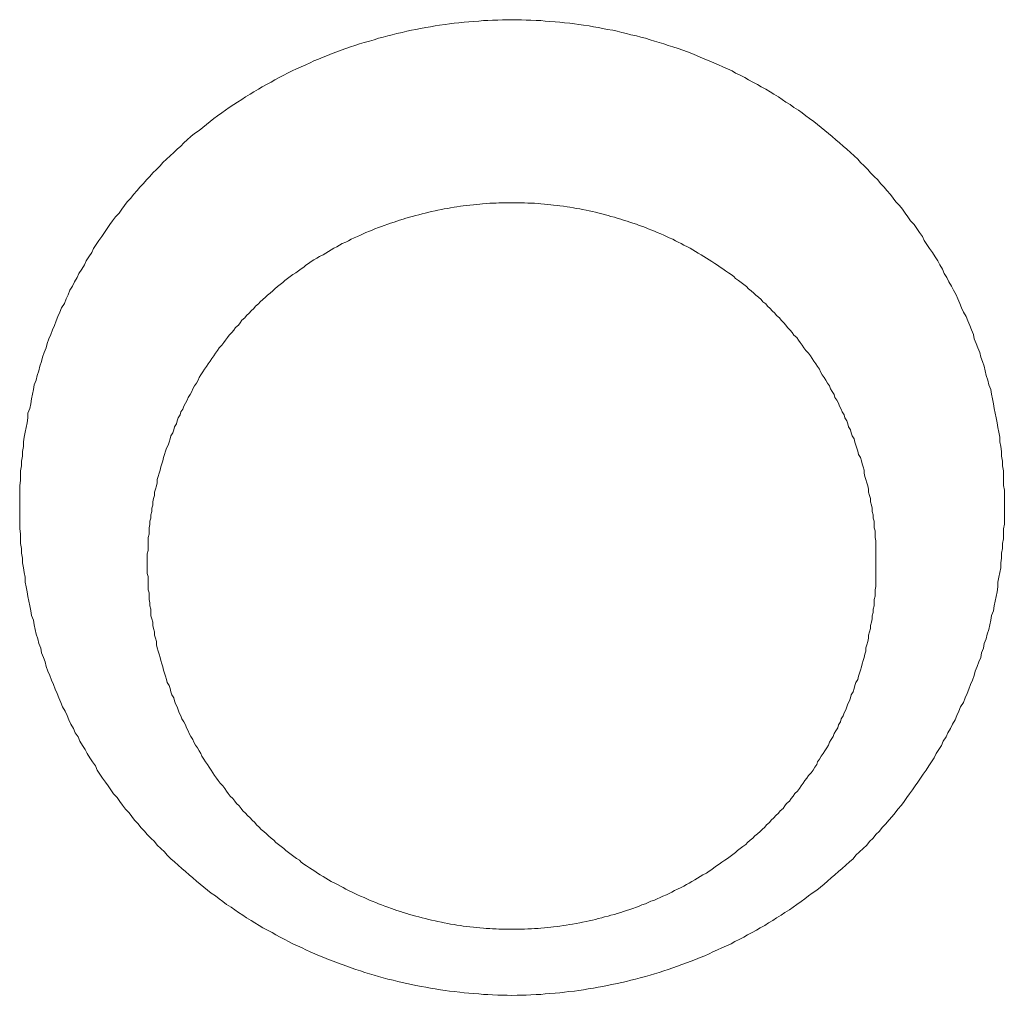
# Model space of a CAD drawing. Header units: millimetres. Extents: x -2274 to 12297, y -16157 to 26321.
# Tile 49 of 256: x -81.54 to -80.46, y -7061.47 to -7060.4. Entities that reach past the tile are written whole.
import ezdxf

# ---------------------------------------------------------------- set-up
doc = ezdxf.new("R2010")
doc.units = ezdxf.units.MM

msp = doc.modelspace()

# ---------------------------------------------------------------- linework, layer by layer
at = {"color": 253, "lineweight": 13}
for points in [[(-81.0003, -7061.47, 0), (-81.0053, -7061.4699, 0), (-81.0103, -7061.4698, 0), (-81.0153, -7061.4697, 0), (-81.0213, -7061.4694, 0), (-81.0263, -7061.4692, 0), (-81.0313, -7061.4689, 0), (-81.0363, -7061.4685, 0), (-81.0423, -7061.4681, 0), (-81.0473, -7061.4676, 0), (-81.0523, -7061.4671, 0), (-81.0573, -7061.4666, 0), (-81.0633, -7061.4659, 0), (-81.0683, -7061.4653, 0), (-81.0733, -7061.4646, 0), (-81.0783, -7061.4638, 0), (-81.0843, -7061.463, 0), (-81.0893, -7061.4621, 0), (-81.0943, -7061.4612, 0), (-81.0993, -7061.4602, 0), (-81.1053, -7061.4592, 0), (-81.1103, -7061.4582, 0), (-81.1153, -7061.457, 0), (-81.1203, -7061.4559, 0), (-81.1253, -7061.4547, 0), (-81.1303, -7061.4534, 0), (-81.1363, -7061.4521, 0), (-81.1413, -7061.4507, 0), (-81.1463, -7061.4493, 0), (-81.1513, -7061.4479, 0), (-81.1563, -7061.4463, 0), (-81.1613, -7061.4448, 0), (-81.1663, -7061.4432, 0), (-81.1713, -7061.4415, 0), (-81.1763, -7061.4398, 0), (-81.1813, -7061.4381, 0), (-81.1863, -7061.4363, 0), (-81.1913, -7061.4344, 0), (-81.1963, -7061.4325, 0), (-81.2013, -7061.4306, 0), (-81.2063, -7061.4286, 0), (-81.2113, -7061.4266, 0), (-81.2163, -7061.4245, 0), (-81.2213, -7061.4224, 0), (-81.2263, -7061.4202, 0), (-81.2303, -7061.418, 0), (-81.2353, -7061.4157, 0), (-81.2403, -7061.4134, 0), (-81.2453, -7061.411, 0), (-81.2493, -7061.4086, 0), (-81.2543, -7061.4062, 0), (-81.2593, -7061.4037, 0), (-81.2633, -7061.4011, 0), (-81.2683, -7061.3985, 0), (-81.2733, -7061.3959, 0), (-81.2773, -7061.3932, 0), (-81.2823, -7061.3905, 0), (-81.2863, -7061.3877, 0), (-81.2913, -7061.3849, 0), (-81.2953, -7061.3821, 0), (-81.3003, -7061.3792, 0), (-81.3043, -7061.3762, 0), (-81.3083, -7061.3732, 0), (-81.3133, -7061.3702, 0), (-81.3173, -7061.3671, 0), (-81.3213, -7061.364, 0), (-81.3253, -7061.3609, 0), (-81.3303, -7061.3577, 0), (-81.3343, -7061.3544, 0), (-81.3383, -7061.3512, 0), (-81.3423, -7061.3479, 0), (-81.3463, -7061.3445, 0), (-81.3503, -7061.3411, 0), (-81.3543, -7061.3377, 0), (-81.3583, -7061.3342, 0), (-81.3623, -7061.3307, 0), (-81.3663, -7061.3272, 0), (-81.3703, -7061.3236, 0), (-81.3743, -7061.32, 0), (-81.3783, -7061.3163, 0), (-81.3813, -7061.3126, 0), (-81.3853, -7061.3089, 0), (-81.3893, -7061.3051, 0), (-81.3923, -7061.3013, 0), (-81.3963, -7061.2975, 0), (-81.4003, -7061.2936, 0), (-81.4033, -7061.2897, 0), (-81.4073, -7061.2857, 0), (-81.4103, -7061.2818, 0), (-81.4143, -7061.2778, 0), (-81.4173, -7061.2737, 0), (-81.4203, -7061.2696, 0), (-81.4243, -7061.2655, 0), (-81.4273, -7061.2614, 0), (-81.4303, -7061.2572, 0), (-81.4333, -7061.253, 0), (-81.4373, -7061.2488, 0), (-81.4403, -7061.2445, 0), (-81.4433, -7061.2402, 0), (-81.4463, -7061.2359, 0), (-81.4493, -7061.2315, 0), (-81.4523, -7061.2271, 0), (-81.4553, -7061.2227, 0), (-81.4573, -7061.2182, 0), (-81.4603, -7061.2138, 0), (-81.4633, -7061.2093, 0), (-81.4663, -7061.2047, 0), (-81.4683, -7061.2002, 0), (-81.4713, -7061.1956, 0), (-81.4743, -7061.191, 0), (-81.4763, -7061.1863, 0), (-81.4793, -7061.1817, 0), (-81.4813, -7061.177, 0), (-81.4843, -7061.1723, 0), (-81.4863, -7061.1676, 0), (-81.4883, -7061.1628, 0), (-81.4903, -7061.158, 0), (-81.4933, -7061.1532, 0), (-81.4953, -7061.1484, 0), (-81.4973, -7061.1435, 0), (-81.4993, -7061.1387, 0), (-81.5013, -7061.1338, 0), (-81.5033, -7061.1289, 0), (-81.5053, -7061.1239, 0), (-81.5073, -7061.119, 0), (-81.5093, -7061.114, 0), (-81.5113, -7061.109, 0), (-81.5123, -7061.104, 0), (-81.5143, -7061.099, 0), (-81.5163, -7061.0939, 0), (-81.5173, -7061.0889, 0), (-81.5193, -7061.0838, 0), (-81.5203, -7061.0787, 0), (-81.5223, -7061.0736, 0), (-81.5233, -7061.0684, 0), (-81.5243, -7061.0633, 0), (-81.5253, -7061.0581, 0), (-81.5273, -7061.053, 0), (-81.5283, -7061.0478, 0), (-81.5293, -7061.0426, 0), (-81.5303, -7061.0373, 0), (-81.5313, -7061.0321, 0), (-81.5323, -7061.0269, 0), (-81.5333, -7061.0216, 0), (-81.5343, -7061.0164, 0), (-81.5343, -7061.0111, 0), (-81.5353, -7061.0059, 0), (-81.5363, -7061.0006, 0), (-81.5373, -7060.9953, 0), (-81.5373, -7060.99, 0), (-81.5383, -7060.9847, 0), (-81.5383, -7060.9794, 0), (-81.5393, -7060.9741, 0), (-81.5393, -7060.9688, 0), (-81.5393, -7060.9634, 0), (-81.5403, -7060.9581, 0), (-81.5403, -7060.9528, 0), (-81.5403, -7060.9475, 0), (-81.5403, -7060.9421, 0), (-81.5403, -7060.9368, 0), (-81.5403, -7060.9315, 0), (-81.5403, -7060.9261, 0), (-81.5403, -7060.9208, 0), (-81.5403, -7060.9155, 0), (-81.5403, -7060.9102, 0), (-81.5393, -7060.9048, 0), (-81.5393, -7060.8995, 0), (-81.5393, -7060.8942, 0), (-81.5383, -7060.8889, 0), (-81.5383, -7060.8836, 0), (-81.5373, -7060.8783, 0), (-81.5373, -7060.873, 0), (-81.5363, -7060.8677, 0), (-81.5363, -7060.8624, 0), (-81.5353, -7060.8572, 0), (-81.5343, -7060.8519, 0), (-81.5333, -7060.8467, 0), (-81.5323, -7060.8414, 0), (-81.5313, -7060.8362, 0), (-81.5313, -7060.831, 0), (-81.5293, -7060.8258, 0), (-81.5283, -7060.8206, 0), (-81.5273, -7060.8154, 0), (-81.5263, -7060.8102, 0), (-81.5253, -7060.805, 0), (-81.5243, -7060.7999, 0), (-81.5223, -7060.7948, 0), (-81.5213, -7060.7897, 0), (-81.5193, -7060.7846, 0), (-81.5183, -7060.7795, 0), (-81.5163, -7060.7744, 0), (-81.5153, -7060.7694, 0), (-81.5133, -7060.7644, 0), (-81.5113, -7060.7594, 0), (-81.5103, -7060.7544, 0), (-81.5083, -7060.7494, 0), (-81.5063, -7060.7445, 0), (-81.5043, -7060.7395, 0), (-81.5023, -7060.7346, 0), (-81.5003, -7060.7297, 0), (-81.4983, -7060.7249, 0), (-81.4963, -7060.72, 0), (-81.4943, -7060.7152, 0), (-81.4913, -7060.7104, 0), (-81.4893, -7060.7056, 0), (-81.4873, -7060.7009, 0), (-81.4853, -7060.6961, 0), (-81.4823, -7060.6914, 0), (-81.4803, -7060.6868, 0), (-81.4773, -7060.6821, 0), (-81.4753, -7060.6775, 0), (-81.4723, -7060.6729, 0), (-81.4693, -7060.6683, 0), (-81.4673, -7060.6637, 0), (-81.4643, -7060.6592, 0), (-81.4613, -7060.6547, 0), (-81.4593, -7060.6502, 0), (-81.4563, -7060.6458, 0), (-81.4533, -7060.6414, 0), (-81.4503, -7060.637, 0), (-81.4473, -7060.6326, 0), (-81.4443, -7060.6283, 0), (-81.4413, -7060.624, 0), (-81.4383, -7060.6197, 0), (-81.4353, -7060.6155, 0), (-81.4313, -7060.6113, 0), (-81.4283, -7060.6071, 0), (-81.4253, -7060.603, 0), (-81.4223, -7060.5989, 0), (-81.4183, -7060.5948, 0), (-81.4153, -7060.5908, 0), (-81.4113, -7060.5867, 0), (-81.4083, -7060.5828, 0), (-81.4043, -7060.5788, 0), (-81.4013, -7060.5749, 0), (-81.3973, -7060.571, 0), (-81.3943, -7060.5672, 0), (-81.3903, -7060.5634, 0), (-81.3863, -7060.5596, 0), (-81.3833, -7060.5559, 0), (-81.3793, -7060.5522, 0), (-81.3753, -7060.5485, 0), (-81.3713, -7060.5449, 0), (-81.3673, -7060.5413, 0), (-81.3633, -7060.5378, 0), (-81.3603, -7060.5343, 0), (-81.3563, -7060.5308, 0), (-81.3523, -7060.5274, 0), (-81.3483, -7060.524, 0), (-81.3433, -7060.5207, 0), (-81.3393, -7060.5173, 0), (-81.3353, -7060.5141, 0), (-81.3313, -7060.5108, 0), (-81.3273, -7060.5076, 0), (-81.3233, -7060.5045, 0), (-81.3183, -7060.5014, 0), (-81.3143, -7060.4983, 0), (-81.3103, -7060.4953, 0), (-81.3053, -7060.4923, 0), (-81.3013, -7060.4894, 0), (-81.2963, -7060.4865, 0), (-81.2923, -7060.4837, 0), (-81.2873, -7060.4809, 0), (-81.2833, -7060.4781, 0), (-81.2783, -7060.4754, 0), (-81.2743, -7060.4727, 0), (-81.2693, -7060.4701, 0), (-81.2643, -7060.4675, 0), (-81.2603, -7060.465, 0), (-81.2553, -7060.4625, 0), (-81.2503, -7060.46, 0), (-81.2463, -7060.4576, 0), (-81.2413, -7060.4553, 0), (-81.2363, -7060.453, 0), (-81.2313, -7060.4507, 0), (-81.2263, -7060.4485, 0), (-81.2213, -7060.4463, 0), (-81.2173, -7060.4442, 0), (-81.2123, -7060.4422, 0), (-81.2073, -7060.4401, 0), (-81.2023, -7060.4382, 0), (-81.1973, -7060.4362, 0), (-81.1923, -7060.4343, 0), (-81.1873, -7060.4325, 0), (-81.1823, -7060.4307, 0), (-81.1773, -7060.429, 0), (-81.1723, -7060.4273, 0), (-81.1673, -7060.4256, 0), (-81.1623, -7060.424, 0), (-81.1563, -7060.4225, 0), (-81.1513, -7060.421, 0), (-81.1463, -7060.4195, 0), (-81.1413, -7060.4181, 0), (-81.1363, -7060.4168, 0), (-81.1313, -7060.4155, 0), (-81.1263, -7060.4142, 0), (-81.1203, -7060.413, 0), (-81.1153, -7060.4118, 0), (-81.1103, -7060.4107, 0), (-81.1053, -7060.4097, 0), (-81.1003, -7060.4087, 0), (-81.0943, -7060.4077, 0), (-81.0893, -7060.4068, 0), (-81.0843, -7060.4059, 0), (-81.0793, -7060.4051, 0), (-81.0733, -7060.4044, 0), (-81.0683, -7060.4036, 0), (-81.0633, -7060.403, 0), (-81.0583, -7060.4024, 0), (-81.0523, -7060.4018, 0), (-81.0473, -7060.4013, 0), (-81.0423, -7060.4009, 0), (-81.0363, -7060.4005, 0), (-81.0313, -7060.4001, 0), (-81.0263, -7060.3998, 0), (-81.0213, -7060.3996, 0), (-81.0153, -7060.3994, 0), (-81.0103, -7060.3992, 0), (-81.0053, -7060.3991, 0), (-81.0003, -7060.3991, 0)], [(-81.0003, -7061.47, 0), (-80.9943, -7061.4699, 0), (-80.9893, -7061.4698, 0), (-80.9843, -7061.4697, 0), (-80.9793, -7061.4694, 0), (-80.9733, -7061.4692, 0), (-80.9683, -7061.4689, 0), (-80.9633, -7061.4685, 0), (-80.9583, -7061.4681, 0), (-80.9523, -7061.4676, 0), (-80.9473, -7061.4671, 0), (-80.9423, -7061.4666, 0), (-80.9373, -7061.4659, 0), (-80.9313, -7061.4653, 0), (-80.9263, -7061.4646, 0), (-80.9213, -7061.4638, 0), (-80.9163, -7061.463, 0), (-80.9103, -7061.4621, 0), (-80.9053, -7061.4612, 0), (-80.9003, -7061.4602, 0), (-80.8953, -7061.4592, 0), (-80.8903, -7061.4582, 0), (-80.8843, -7061.457, 0), (-80.8793, -7061.4559, 0), (-80.8743, -7061.4547, 0), (-80.8693, -7061.4534, 0), (-80.8643, -7061.4521, 0), (-80.8593, -7061.4507, 0), (-80.8533, -7061.4493, 0), (-80.8483, -7061.4479, 0), (-80.8433, -7061.4463, 0), (-80.8383, -7061.4448, 0), (-80.8333, -7061.4432, 0), (-80.8283, -7061.4415, 0), (-80.8233, -7061.4398, 0), (-80.8183, -7061.4381, 0), (-80.8133, -7061.4363, 0), (-80.8083, -7061.4344, 0), (-80.8033, -7061.4325, 0), (-80.7983, -7061.4306, 0), (-80.7933, -7061.4286, 0), (-80.7883, -7061.4266, 0), (-80.7833, -7061.4245, 0), (-80.7793, -7061.4224, 0), (-80.7743, -7061.4202, 0), (-80.7693, -7061.418, 0), (-80.7643, -7061.4157, 0), (-80.7593, -7061.4134, 0), (-80.7553, -7061.411, 0), (-80.7503, -7061.4086, 0), (-80.7453, -7061.4062, 0), (-80.7413, -7061.4037, 0), (-80.7363, -7061.4011, 0), (-80.7313, -7061.3985, 0), (-80.7273, -7061.3959, 0), (-80.7223, -7061.3932, 0), (-80.7183, -7061.3905, 0), (-80.7133, -7061.3877, 0), (-80.7093, -7061.3849, 0), (-80.7043, -7061.3821, 0), (-80.7003, -7061.3792, 0), (-80.6953, -7061.3762, 0), (-80.6913, -7061.3732, 0), (-80.6873, -7061.3702, 0), (-80.6823, -7061.3671, 0), (-80.6783, -7061.364, 0), (-80.6743, -7061.3609, 0), (-80.6703, -7061.3577, 0), (-80.6653, -7061.3544, 0), (-80.6613, -7061.3512, 0), (-80.6573, -7061.3479, 0), (-80.6533, -7061.3445, 0), (-80.6493, -7061.3411, 0), (-80.6453, -7061.3377, 0), (-80.6413, -7061.3342, 0), (-80.6373, -7061.3307, 0), (-80.6333, -7061.3272, 0), (-80.6293, -7061.3236, 0), (-80.6253, -7061.32, 0), (-80.6223, -7061.3163, 0), (-80.6183, -7061.3126, 0), (-80.6143, -7061.3089, 0), (-80.6103, -7061.3051, 0), (-80.6073, -7061.3013, 0), (-80.6033, -7061.2975, 0), (-80.6003, -7061.2936, 0), (-80.5963, -7061.2897, 0), (-80.5933, -7061.2857, 0), (-80.5893, -7061.2818, 0), (-80.5863, -7061.2778, 0), (-80.5823, -7061.2737, 0), (-80.5793, -7061.2696, 0), (-80.5763, -7061.2655, 0), (-80.5723, -7061.2614, 0), (-80.5693, -7061.2572, 0), (-80.5663, -7061.253, 0), (-80.5633, -7061.2488, 0), (-80.5603, -7061.2445, 0), (-80.5573, -7061.2402, 0), (-80.5543, -7061.2359, 0), (-80.5513, -7061.2315, 0), (-80.5483, -7061.2271, 0), (-80.5453, -7061.2227, 0), (-80.5423, -7061.2182, 0), (-80.5393, -7061.2138, 0), (-80.5363, -7061.2093, 0), (-80.5343, -7061.2047, 0), (-80.5313, -7061.2002, 0), (-80.5283, -7061.1956, 0), (-80.5263, -7061.191, 0), (-80.5233, -7061.1863, 0), (-80.5213, -7061.1817, 0), (-80.5183, -7061.177, 0), (-80.5163, -7061.1723, 0), (-80.5133, -7061.1676, 0), (-80.5113, -7061.1628, 0), (-80.5093, -7061.158, 0), (-80.5073, -7061.1532, 0), (-80.5043, -7061.1484, 0), (-80.5023, -7061.1435, 0), (-80.5003, -7061.1387, 0), (-80.4983, -7061.1338, 0), (-80.4963, -7061.1289, 0), (-80.4943, -7061.1239, 0), (-80.4923, -7061.119, 0), (-80.4913, -7061.114, 0), (-80.4893, -7061.109, 0), (-80.4873, -7061.104, 0), (-80.4853, -7061.099, 0), (-80.4843, -7061.0939, 0), (-80.4823, -7061.0889, 0), (-80.4813, -7061.0838, 0), (-80.4793, -7061.0787, 0), (-80.4783, -7061.0736, 0), (-80.4763, -7061.0684, 0), (-80.4753, -7061.0633, 0), (-80.4743, -7061.0581, 0), (-80.4733, -7061.053, 0), (-80.4713, -7061.0478, 0), (-80.4703, -7061.0426, 0), (-80.4693, -7061.0373, 0), (-80.4683, -7061.0321, 0), (-80.4673, -7061.0269, 0), (-80.4663, -7061.0216, 0), (-80.4663, -7061.0164, 0), (-80.4653, -7061.0111, 0), (-80.4643, -7061.0059, 0), (-80.4633, -7061.0006, 0), (-80.4633, -7060.9953, 0), (-80.4623, -7060.99, 0), (-80.4623, -7060.9847, 0), (-80.4613, -7060.9794, 0), (-80.4613, -7060.9741, 0), (-80.4603, -7060.9688, 0), (-80.4603, -7060.9634, 0), (-80.4603, -7060.9581, 0), (-80.4593, -7060.9528, 0), (-80.4593, -7060.9475, 0), (-80.4593, -7060.9421, 0), (-80.4593, -7060.9368, 0), (-80.4593, -7060.9315, 0), (-80.4593, -7060.9261, 0), (-80.4593, -7060.9208, 0), (-80.4593, -7060.9155, 0), (-80.4603, -7060.9102, 0), (-80.4603, -7060.9048, 0), (-80.4603, -7060.8995, 0), (-80.4603, -7060.8942, 0), (-80.4613, -7060.8889, 0), (-80.4613, -7060.8836, 0), (-80.4623, -7060.8783, 0), (-80.4623, -7060.873, 0), (-80.4633, -7060.8677, 0), (-80.4643, -7060.8624, 0), (-80.4643, -7060.8572, 0), (-80.4653, -7060.8519, 0), (-80.4663, -7060.8467, 0), (-80.4673, -7060.8414, 0), (-80.4683, -7060.8362, 0), (-80.4693, -7060.831, 0), (-80.4703, -7060.8258, 0), (-80.4713, -7060.8206, 0), (-80.4723, -7060.8154, 0), (-80.4733, -7060.8102, 0), (-80.4743, -7060.805, 0), (-80.4763, -7060.7999, 0), (-80.4773, -7060.7948, 0), (-80.4793, -7060.7897, 0), (-80.4803, -7060.7846, 0), (-80.4813, -7060.7795, 0), (-80.4833, -7060.7744, 0), (-80.4853, -7060.7694, 0), (-80.4863, -7060.7644, 0), (-80.4883, -7060.7594, 0), (-80.4903, -7060.7544, 0), (-80.4923, -7060.7494, 0), (-80.4933, -7060.7445, 0), (-80.4953, -7060.7395, 0), (-80.4973, -7060.7346, 0), (-80.4993, -7060.7297, 0), (-80.5013, -7060.7249, 0), (-80.5043, -7060.72, 0), (-80.5063, -7060.7152, 0), (-80.5083, -7060.7104, 0), (-80.5103, -7060.7056, 0), (-80.5123, -7060.7009, 0), (-80.5153, -7060.6961, 0), (-80.5173, -7060.6914, 0), (-80.5203, -7060.6868, 0), (-80.5223, -7060.6821, 0), (-80.5253, -7060.6775, 0), (-80.5273, -7060.6729, 0), (-80.5303, -7060.6683, 0), (-80.5323, -7060.6637, 0), (-80.5353, -7060.6592, 0), (-80.5383, -7060.6547, 0), (-80.5413, -7060.6502, 0), (-80.5443, -7060.6458, 0), (-80.5473, -7060.6414, 0), (-80.5493, -7060.637, 0), (-80.5523, -7060.6326, 0), (-80.5553, -7060.6283, 0), (-80.5583, -7060.624, 0), (-80.5623, -7060.6197, 0), (-80.5653, -7060.6155, 0), (-80.5683, -7060.6113, 0), (-80.5713, -7060.6071, 0), (-80.5743, -7060.603, 0), (-80.5783, -7060.5989, 0), (-80.5813, -7060.5948, 0), (-80.5843, -7060.5908, 0), (-80.5883, -7060.5867, 0), (-80.5913, -7060.5828, 0), (-80.5953, -7060.5788, 0), (-80.5983, -7060.5749, 0), (-80.6023, -7060.571, 0), (-80.6063, -7060.5672, 0), (-80.6093, -7060.5634, 0), (-80.6133, -7060.5596, 0), (-80.6173, -7060.5559, 0), (-80.6203, -7060.5522, 0), (-80.6243, -7060.5485, 0), (-80.6283, -7060.5449, 0), (-80.6323, -7060.5413, 0), (-80.6363, -7060.5378, 0), (-80.6403, -7060.5343, 0), (-80.6443, -7060.5308, 0), (-80.6483, -7060.5274, 0), (-80.6523, -7060.524, 0), (-80.6563, -7060.5207, 0), (-80.6603, -7060.5173, 0), (-80.6643, -7060.5141, 0), (-80.6683, -7060.5108, 0), (-80.6733, -7060.5076, 0), (-80.6773, -7060.5045, 0), (-80.6813, -7060.5014, 0), (-80.6853, -7060.4983, 0), (-80.6903, -7060.4953, 0), (-80.6943, -7060.4923, 0), (-80.6993, -7060.4894, 0), (-80.7033, -7060.4865, 0), (-80.7073, -7060.4837, 0), (-80.7123, -7060.4809, 0), (-80.7163, -7060.4781, 0), (-80.7213, -7060.4754, 0), (-80.7263, -7060.4727, 0), (-80.7303, -7060.4701, 0), (-80.7353, -7060.4675, 0), (-80.7403, -7060.465, 0), (-80.7443, -7060.4625, 0), (-80.7493, -7060.46, 0), (-80.7543, -7060.4576, 0), (-80.7583, -7060.4553, 0), (-80.7633, -7060.453, 0), (-80.7683, -7060.4507, 0), (-80.7733, -7060.4485, 0), (-80.7783, -7060.4463, 0), (-80.7833, -7060.4442, 0), (-80.7883, -7060.4422, 0), (-80.7933, -7060.4401, 0), (-80.7973, -7060.4382, 0), (-80.8023, -7060.4362, 0), (-80.8073, -7060.4343, 0), (-80.8123, -7060.4325, 0), (-80.8173, -7060.4307, 0), (-80.8233, -7060.429, 0), (-80.8283, -7060.4273, 0), (-80.8333, -7060.4256, 0), (-80.8383, -7060.424, 0), (-80.8433, -7060.4225, 0), (-80.8483, -7060.421, 0), (-80.8533, -7060.4195, 0), (-80.8583, -7060.4181, 0), (-80.8633, -7060.4168, 0), (-80.8693, -7060.4155, 0), (-80.8743, -7060.4142, 0), (-80.8793, -7060.413, 0), (-80.8843, -7060.4118, 0), (-80.8893, -7060.4107, 0), (-80.8953, -7060.4097, 0), (-80.9003, -7060.4087, 0), (-80.9053, -7060.4077, 0), (-80.9103, -7060.4068, 0), (-80.9153, -7060.4059, 0), (-80.9213, -7060.4051, 0), (-80.9263, -7060.4044, 0), (-80.9313, -7060.4036, 0), (-80.9363, -7060.403, 0), (-80.9423, -7060.4024, 0), (-80.9473, -7060.4018, 0), (-80.9523, -7060.4013, 0), (-80.9583, -7060.4009, 0), (-80.9633, -7060.4005, 0), (-80.9683, -7060.4001, 0), (-80.9733, -7060.3998, 0), (-80.9793, -7060.3996, 0), (-80.9843, -7060.3994, 0), (-80.9893, -7060.3992, 0), (-80.9943, -7060.3991, 0), (-81.0003, -7060.3991, 0)], [(-81.0003, -7060.5999, 0), (-81.0033, -7060.5999, 0), (-81.0073, -7060.5999, 0), (-81.0103, -7060.6, 0), (-81.0143, -7060.6001, 0), (-81.0173, -7060.6003, 0), (-81.0213, -7060.6004, 0), (-81.0243, -7060.6006, 0), (-81.0283, -7060.6009, 0), (-81.0323, -7060.6012, 0), (-81.0353, -7060.6015, 0), (-81.0393, -7060.6018, 0), (-81.0423, -7060.6022, 0), (-81.0463, -7060.6026, 0), (-81.0493, -7060.603, 0), (-81.0533, -7060.6034, 0), (-81.0563, -7060.6039, 0), (-81.0603, -7060.6045, 0), (-81.0633, -7060.605, 0), (-81.0673, -7060.6056, 0), (-81.0703, -7060.6062, 0), (-81.0743, -7060.6068, 0), (-81.0773, -7060.6075, 0), (-81.0813, -7060.6082, 0), (-81.0843, -7060.609, 0), (-81.0883, -7060.6097, 0), (-81.0913, -7060.6105, 0), (-81.0953, -7060.6113, 0), (-81.0983, -7060.6122, 0), (-81.1023, -7060.6131, 0), (-81.1053, -7060.614, 0), (-81.1093, -7060.615, 0), (-81.1123, -7060.6159, 0), (-81.1163, -7060.6169, 0), (-81.1193, -7060.618, 0), (-81.1233, -7060.619, 0), (-81.1263, -7060.6201, 0), (-81.1293, -7060.6213, 0), (-81.1333, -7060.6224, 0), (-81.1363, -7060.6236, 0), (-81.1403, -7060.6248, 0), (-81.1433, -7060.6261, 0), (-81.1463, -7060.6273, 0), (-81.1503, -7060.6287, 0), (-81.1533, -7060.63, 0), (-81.1563, -7060.6313, 0), (-81.1603, -7060.6327, 0), (-81.1633, -7060.6342, 0), (-81.1663, -7060.6356, 0), (-81.1693, -7060.6371, 0), (-81.1733, -7060.6386, 0), (-81.1763, -7060.6401, 0), (-81.1793, -7060.6417, 0), (-81.1823, -7060.6433, 0), (-81.1863, -7060.6449, 0), (-81.1893, -7060.6466, 0), (-81.1923, -7060.6482, 0), (-81.1953, -7060.6499, 0), (-81.1983, -7060.6517, 0), (-81.2013, -7060.6534, 0), (-81.2043, -7060.6552, 0), (-81.2073, -7060.6571, 0), (-81.2113, -7060.6589, 0), (-81.2143, -7060.6608, 0), (-81.2173, -7060.6627, 0), (-81.2203, -7060.6646, 0), (-81.2233, -7060.6666, 0), (-81.2263, -7060.6686, 0), (-81.2283, -7060.6706, 0), (-81.2313, -7060.6726, 0), (-81.2343, -7060.6747, 0), (-81.2373, -7060.6768, 0), (-81.2403, -7060.6789, 0), (-81.2433, -7060.681, 0), (-81.2463, -7060.6832, 0), (-81.2493, -7060.6854, 0), (-81.2513, -7060.6876, 0), (-81.2543, -7060.6899, 0), (-81.2573, -7060.6921, 0), (-81.2603, -7060.6944, 0), (-81.2623, -7060.6967, 0), (-81.2653, -7060.6991, 0), (-81.2683, -7060.7014, 0), (-81.2703, -7060.7038, 0), (-81.2733, -7060.7062, 0), (-81.2763, -7060.7087, 0), (-81.2783, -7060.7111, 0), (-81.2813, -7060.7136, 0), (-81.2833, -7060.7161, 0), (-81.2863, -7060.7187, 0), (-81.2883, -7060.7212, 0), (-81.2913, -7060.7238, 0), (-81.2933, -7060.7264, 0), (-81.2963, -7060.729, 0), (-81.2983, -7060.7317, 0), (-81.3003, -7060.7343, 0), (-81.3033, -7060.737, 0), (-81.3053, -7060.7397, 0), (-81.3073, -7060.7424, 0), (-81.3103, -7060.7452, 0), (-81.3123, -7060.7479, 0), (-81.3143, -7060.7507, 0), (-81.3163, -7060.7535, 0), (-81.3183, -7060.7564, 0), (-81.3213, -7060.7592, 0), (-81.3233, -7060.7621, 0), (-81.3253, -7060.765, 0), (-81.3273, -7060.7679, 0), (-81.3293, -7060.7708, 0), (-81.3313, -7060.7737, 0), (-81.3333, -7060.7767, 0), (-81.3353, -7060.7797, 0), (-81.3373, -7060.7827, 0), (-81.3393, -7060.7857, 0), (-81.3413, -7060.7887, 0), (-81.3433, -7060.7917, 0), (-81.3443, -7060.7948, 0), (-81.3463, -7060.7979, 0), (-81.3483, -7060.801, 0), (-81.3503, -7060.8041, 0), (-81.3513, -7060.8072, 0), (-81.3533, -7060.8104, 0), (-81.3553, -7060.8136, 0), (-81.3563, -7060.8167, 0), (-81.3583, -7060.8199, 0), (-81.3603, -7060.8231, 0), (-81.3613, -7060.8264, 0), (-81.3633, -7060.8296, 0), (-81.3643, -7060.8328, 0), (-81.3663, -7060.8361, 0), (-81.3673, -7060.8394, 0), (-81.3683, -7060.8427, 0), (-81.3703, -7060.846, 0), (-81.3713, -7060.8493, 0), (-81.3723, -7060.8526, 0), (-81.3743, -7060.856, 0), (-81.3753, -7060.8593, 0), (-81.3763, -7060.8627, 0), (-81.3773, -7060.8661, 0), (-81.3793, -7060.8694, 0), (-81.3803, -7060.8728, 0), (-81.3813, -7060.8762, 0), (-81.3823, -7060.8797, 0), (-81.3833, -7060.8831, 0), (-81.3843, -7060.8865, 0), (-81.3853, -7060.89, 0), (-81.3863, -7060.8934, 0), (-81.3873, -7060.8969, 0), (-81.3883, -7060.9003, 0), (-81.3893, -7060.9038, 0), (-81.3893, -7060.9073, 0), (-81.3903, -7060.9108, 0), (-81.3913, -7060.9143, 0), (-81.3923, -7060.9178, 0), (-81.3923, -7060.9213, 0), (-81.3933, -7060.9248, 0), (-81.3943, -7060.9283, 0), (-81.3943, -7060.9319, 0), (-81.3953, -7060.9354, 0), (-81.3953, -7060.939, 0), (-81.3963, -7060.9425, 0), (-81.3963, -7060.9461, 0), (-81.3973, -7060.9496, 0), (-81.3973, -7060.9532, 0), (-81.3983, -7060.9567, 0), (-81.3983, -7060.9603, 0), (-81.3983, -7060.9639, 0), (-81.3993, -7060.9674, 0), (-81.3993, -7060.971, 0), (-81.3993, -7060.9746, 0), (-81.3993, -7060.9782, 0), (-81.3993, -7060.9817, 0), (-81.4003, -7060.9853, 0), (-81.4003, -7060.9889, 0), (-81.4003, -7060.9925, 0), (-81.4003, -7060.9961, 0), (-81.4003, -7060.9997, 0), (-81.4003, -7061.0032, 0), (-81.4003, -7061.0068, 0), (-81.3993, -7061.0104, 0), (-81.3993, -7061.014, 0), (-81.3993, -7061.0176, 0), (-81.3993, -7061.0212, 0), (-81.3993, -7061.0247, 0), (-81.3983, -7061.0283, 0), (-81.3983, -7061.0319, 0), (-81.3983, -7061.0355, 0), (-81.3973, -7061.039, 0), (-81.3973, -7061.0426, 0), (-81.3963, -7061.0462, 0), (-81.3963, -7061.0497, 0), (-81.3963, -7061.0533, 0), (-81.3953, -7061.0568, 0), (-81.3943, -7061.0604, 0), (-81.3943, -7061.0639, 0), (-81.3933, -7061.0675, 0), (-81.3923, -7061.071, 0), (-81.3923, -7061.0745, 0), (-81.3913, -7061.0781, 0), (-81.3903, -7061.0816, 0), (-81.3903, -7061.0851, 0), (-81.3893, -7061.0886, 0), (-81.3883, -7061.0921, 0), (-81.3873, -7061.0956, 0), (-81.3863, -7061.099, 0), (-81.3853, -7061.1025, 0), (-81.3843, -7061.106, 0), (-81.3833, -7061.1094, 0), (-81.3823, -7061.1129, 0), (-81.3813, -7061.1163, 0), (-81.3803, -7061.1197, 0), (-81.3793, -7061.1232, 0), (-81.3783, -7061.1266, 0), (-81.3763, -7061.13, 0), (-81.3753, -7061.1333, 0), (-81.3743, -7061.1367, 0), (-81.3733, -7061.1401, 0), (-81.3713, -7061.1434, 0), (-81.3703, -7061.1468, 0), (-81.3693, -7061.1501, 0), (-81.3673, -7061.1534, 0), (-81.3663, -7061.1567, 0), (-81.3653, -7061.16, 0), (-81.3633, -7061.1633, 0), (-81.3623, -7061.1666, 0), (-81.3603, -7061.1698, 0), (-81.3583, -7061.173, 0), (-81.3573, -7061.1763, 0), (-81.3553, -7061.1795, 0), (-81.3543, -7061.1827, 0), (-81.3523, -7061.1858, 0), (-81.3503, -7061.189, 0), (-81.3493, -7061.1921, 0), (-81.3473, -7061.1953, 0), (-81.3453, -7061.1984, 0), (-81.3433, -7061.2015, 0), (-81.3413, -7061.2046, 0), (-81.3403, -7061.2076, 0), (-81.3383, -7061.2107, 0), (-81.3363, -7061.2137, 0), (-81.3343, -7061.2167, 0), (-81.3323, -7061.2197, 0), (-81.3303, -7061.2227, 0), (-81.3283, -7061.2256, 0), (-81.3263, -7061.2285, 0), (-81.3243, -7061.2315, 0), (-81.3223, -7061.2343, 0), (-81.3203, -7061.2372, 0), (-81.3173, -7061.2401, 0), (-81.3153, -7061.2429, 0), (-81.3133, -7061.2457, 0), (-81.3113, -7061.2485, 0), (-81.3093, -7061.2513, 0), (-81.3063, -7061.254, 0), (-81.3043, -7061.2568, 0), (-81.3023, -7061.2595, 0), (-81.2993, -7061.2621, 0), (-81.2973, -7061.2648, 0), (-81.2953, -7061.2675, 0), (-81.2923, -7061.2701, 0), (-81.2903, -7061.2727, 0), (-81.2873, -7061.2752, 0), (-81.2853, -7061.2778, 0), (-81.2823, -7061.2803, 0), (-81.2803, -7061.2828, 0), (-81.2773, -7061.2853, 0), (-81.2753, -7061.2878, 0), (-81.2723, -7061.2902, 0), (-81.2693, -7061.2926, 0), (-81.2673, -7061.295, 0), (-81.2643, -7061.2974, 0), (-81.2613, -7061.2997, 0), (-81.2593, -7061.3021, 0), (-81.2563, -7061.3043, 0), (-81.2533, -7061.3066, 0), (-81.2503, -7061.3089, 0), (-81.2483, -7061.3111, 0), (-81.2453, -7061.3133, 0), (-81.2423, -7061.3155, 0), (-81.2393, -7061.3176, 0), (-81.2363, -7061.3197, 0), (-81.2333, -7061.3218, 0), (-81.2313, -7061.3239, 0), (-81.2283, -7061.3259, 0), (-81.2253, -7061.3279, 0), (-81.2223, -7061.3299, 0), (-81.2193, -7061.3319, 0), (-81.2163, -7061.3338, 0), (-81.2133, -7061.3358, 0), (-81.2103, -7061.3376, 0), (-81.2073, -7061.3395, 0), (-81.2043, -7061.3413, 0), (-81.2013, -7061.3431, 0), (-81.1983, -7061.3449, 0), (-81.1943, -7061.3467, 0), (-81.1913, -7061.3484, 0), (-81.1883, -7061.3501, 0), (-81.1853, -7061.3517, 0), (-81.1823, -7061.3534, 0), (-81.1793, -7061.355, 0), (-81.1753, -7061.3566, 0), (-81.1723, -7061.3581, 0), (-81.1693, -7061.3597, 0), (-81.1663, -7061.3611, 0), (-81.1623, -7061.3626, 0), (-81.1593, -7061.3641, 0), (-81.1563, -7061.3655, 0), (-81.1533, -7061.3668, 0), (-81.1493, -7061.3682, 0), (-81.1463, -7061.3695, 0), (-81.1433, -7061.3708, 0), (-81.1393, -7061.3721, 0), (-81.1363, -7061.3733, 0), (-81.1323, -7061.3745, 0), (-81.1293, -7061.3757, 0), (-81.1263, -7061.3768, 0), (-81.1223, -7061.378, 0), (-81.1193, -7061.379, 0), (-81.1153, -7061.3801, 0), (-81.1123, -7061.3811, 0), (-81.1093, -7061.3821, 0), (-81.1053, -7061.3831, 0), (-81.1023, -7061.384, 0), (-81.0983, -7061.3849, 0), (-81.0953, -7061.3858, 0), (-81.0913, -7061.3866, 0), (-81.0883, -7061.3875, 0), (-81.0843, -7061.3882, 0), (-81.0813, -7061.389, 0), (-81.0773, -7061.3897, 0), (-81.0743, -7061.3904, 0), (-81.0703, -7061.3911, 0), (-81.0673, -7061.3917, 0), (-81.0633, -7061.3923, 0), (-81.0603, -7061.3929, 0), (-81.0563, -7061.3934, 0), (-81.0533, -7061.3939, 0), (-81.0493, -7061.3944, 0), (-81.0463, -7061.3948, 0), (-81.0423, -7061.3952, 0), (-81.0393, -7061.3956, 0), (-81.0353, -7061.3959, 0), (-81.0313, -7061.3962, 0), (-81.0283, -7061.3965, 0), (-81.0243, -7061.3967, 0), (-81.0213, -7061.397, 0), (-81.0173, -7061.3971, 0), (-81.0143, -7061.3973, 0), (-81.0103, -7061.3974, 0), (-81.0073, -7061.3975, 0), (-81.0033, -7061.3975, 0), (-81.0003, -7061.3975, 0)], [(-81.0003, -7060.5999, 0), (-80.9963, -7060.5999, 0), (-80.9933, -7060.5999, 0), (-80.9893, -7060.6, 0), (-80.9863, -7060.6001, 0), (-80.9823, -7060.6003, 0), (-80.9783, -7060.6004, 0), (-80.9753, -7060.6006, 0), (-80.9713, -7060.6009, 0), (-80.9683, -7060.6012, 0), (-80.9643, -7060.6015, 0), (-80.9613, -7060.6018, 0), (-80.9573, -7060.6022, 0), (-80.9543, -7060.6026, 0), (-80.9503, -7060.603, 0), (-80.9473, -7060.6034, 0), (-80.9433, -7060.6039, 0), (-80.9393, -7060.6045, 0), (-80.9363, -7060.605, 0), (-80.9323, -7060.6056, 0), (-80.9293, -7060.6062, 0), (-80.9253, -7060.6068, 0), (-80.9223, -7060.6075, 0), (-80.9183, -7060.6082, 0), (-80.9153, -7060.609, 0), (-80.9113, -7060.6097, 0), (-80.9083, -7060.6105, 0), (-80.9043, -7060.6113, 0), (-80.9013, -7060.6122, 0), (-80.8973, -7060.6131, 0), (-80.8943, -7060.614, 0), (-80.8913, -7060.615, 0), (-80.8873, -7060.6159, 0), (-80.8843, -7060.6169, 0), (-80.8803, -7060.618, 0), (-80.8773, -7060.619, 0), (-80.8733, -7060.6201, 0), (-80.8703, -7060.6213, 0), (-80.8673, -7060.6224, 0), (-80.8633, -7060.6236, 0), (-80.8603, -7060.6248, 0), (-80.8563, -7060.6261, 0), (-80.8533, -7060.6273, 0), (-80.8503, -7060.6287, 0), (-80.8463, -7060.63, 0), (-80.8433, -7060.6313, 0), (-80.8403, -7060.6327, 0), (-80.8363, -7060.6342, 0), (-80.8333, -7060.6356, 0), (-80.8303, -7060.6371, 0), (-80.8273, -7060.6386, 0), (-80.8233, -7060.6401, 0), (-80.8203, -7060.6417, 0), (-80.8173, -7060.6433, 0), (-80.8143, -7060.6449, 0), (-80.8113, -7060.6466, 0), (-80.8073, -7060.6482, 0), (-80.8043, -7060.6499, 0), (-80.8013, -7060.6517, 0), (-80.7983, -7060.6534, 0), (-80.7953, -7060.6552, 0), (-80.7923, -7060.6571, 0), (-80.7893, -7060.6589, 0), (-80.7863, -7060.6608, 0), (-80.7833, -7060.6627, 0), (-80.7803, -7060.6646, 0), (-80.7773, -7060.6666, 0), (-80.7743, -7060.6686, 0), (-80.7713, -7060.6706, 0), (-80.7683, -7060.6726, 0), (-80.7653, -7060.6747, 0), (-80.7623, -7060.6768, 0), (-80.7593, -7060.6789, 0), (-80.7563, -7060.681, 0), (-80.7543, -7060.6832, 0), (-80.7513, -7060.6854, 0), (-80.7483, -7060.6876, 0), (-80.7453, -7060.6899, 0), (-80.7423, -7060.6921, 0), (-80.7403, -7060.6944, 0), (-80.7373, -7060.6967, 0), (-80.7343, -7060.6991, 0), (-80.7323, -7060.7014, 0), (-80.7293, -7060.7038, 0), (-80.7263, -7060.7062, 0), (-80.7243, -7060.7087, 0), (-80.7213, -7060.7111, 0), (-80.7193, -7060.7136, 0), (-80.7163, -7060.7161, 0), (-80.7143, -7060.7187, 0), (-80.7113, -7060.7212, 0), (-80.7093, -7060.7238, 0), (-80.7063, -7060.7264, 0), (-80.7043, -7060.729, 0), (-80.7013, -7060.7317, 0), (-80.6993, -7060.7343, 0), (-80.6973, -7060.737, 0), (-80.6943, -7060.7397, 0), (-80.6923, -7060.7424, 0), (-80.6903, -7060.7452, 0), (-80.6873, -7060.7479, 0), (-80.6853, -7060.7507, 0), (-80.6833, -7060.7535, 0), (-80.6813, -7060.7564, 0), (-80.6793, -7060.7592, 0), (-80.6773, -7060.7621, 0), (-80.6743, -7060.765, 0), (-80.6723, -7060.7679, 0), (-80.6703, -7060.7708, 0), (-80.6683, -7060.7737, 0), (-80.6663, -7060.7767, 0), (-80.6643, -7060.7797, 0), (-80.6623, -7060.7827, 0), (-80.6613, -7060.7857, 0), (-80.6593, -7060.7887, 0), (-80.6573, -7060.7917, 0), (-80.6553, -7060.7948, 0), (-80.6533, -7060.7979, 0), (-80.6513, -7060.801, 0), (-80.6503, -7060.8041, 0), (-80.6483, -7060.8072, 0), (-80.6463, -7060.8104, 0), (-80.6453, -7060.8136, 0), (-80.6433, -7060.8167, 0), (-80.6413, -7060.8199, 0), (-80.6403, -7060.8231, 0), (-80.6383, -7060.8264, 0), (-80.6373, -7060.8296, 0), (-80.6353, -7060.8328, 0), (-80.6343, -7060.8361, 0), (-80.6323, -7060.8394, 0), (-80.6313, -7060.8427, 0), (-80.6303, -7060.846, 0), (-80.6283, -7060.8493, 0), (-80.6273, -7060.8526, 0), (-80.6263, -7060.856, 0), (-80.6243, -7060.8593, 0), (-80.6233, -7060.8627, 0), (-80.6223, -7060.8661, 0), (-80.6213, -7060.8694, 0), (-80.6203, -7060.8728, 0), (-80.6193, -7060.8762, 0), (-80.6173, -7060.8797, 0), (-80.6163, -7060.8831, 0), (-80.6153, -7060.8865, 0), (-80.6143, -7060.89, 0), (-80.6133, -7060.8934, 0), (-80.6133, -7060.8969, 0), (-80.6123, -7060.9003, 0), (-80.6113, -7060.9038, 0), (-80.6103, -7060.9073, 0), (-80.6093, -7060.9108, 0), (-80.6083, -7060.9143, 0), (-80.6083, -7060.9178, 0), (-80.6073, -7060.9213, 0), (-80.6063, -7060.9248, 0), (-80.6063, -7060.9283, 0), (-80.6053, -7060.9319, 0), (-80.6043, -7060.9354, 0), (-80.6043, -7060.939, 0), (-80.6033, -7060.9425, 0), (-80.6033, -7060.9461, 0), (-80.6023, -7060.9496, 0), (-80.6023, -7060.9532, 0), (-80.6023, -7060.9567, 0), (-80.6013, -7060.9603, 0), (-80.6013, -7060.9639, 0), (-80.6013, -7060.9674, 0), (-80.6003, -7060.971, 0), (-80.6003, -7060.9746, 0), (-80.6003, -7060.9782, 0), (-80.6003, -7060.9817, 0), (-80.6003, -7060.9853, 0), (-80.6003, -7060.9889, 0), (-80.6003, -7060.9925, 0), (-80.6003, -7060.9961, 0), (-80.6003, -7060.9997, 0), (-80.6003, -7061.0032, 0), (-80.6003, -7061.0068, 0), (-80.6003, -7061.0104, 0), (-80.6003, -7061.014, 0), (-80.6003, -7061.0176, 0), (-80.6003, -7061.0212, 0), (-80.6013, -7061.0247, 0), (-80.6013, -7061.0283, 0), (-80.6013, -7061.0319, 0), (-80.6023, -7061.0355, 0), (-80.6023, -7061.039, 0), (-80.6023, -7061.0426, 0), (-80.6033, -7061.0462, 0), (-80.6033, -7061.0497, 0), (-80.6043, -7061.0533, 0), (-80.6043, -7061.0568, 0), (-80.6053, -7061.0604, 0), (-80.6063, -7061.0639, 0), (-80.6063, -7061.0675, 0), (-80.6073, -7061.071, 0), (-80.6083, -7061.0745, 0), (-80.6083, -7061.0781, 0), (-80.6093, -7061.0816, 0), (-80.6103, -7061.0851, 0), (-80.6113, -7061.0886, 0), (-80.6113, -7061.0921, 0), (-80.6123, -7061.0956, 0), (-80.6133, -7061.099, 0), (-80.6143, -7061.1025, 0), (-80.6153, -7061.106, 0), (-80.6163, -7061.1094, 0), (-80.6173, -7061.1129, 0), (-80.6183, -7061.1163, 0), (-80.6193, -7061.1197, 0), (-80.6203, -7061.1232, 0), (-80.6223, -7061.1266, 0), (-80.6233, -7061.13, 0), (-80.6243, -7061.1333, 0), (-80.6253, -7061.1367, 0), (-80.6273, -7061.1401, 0), (-80.6283, -7061.1434, 0), (-80.6293, -7061.1468, 0), (-80.6313, -7061.1501, 0), (-80.6323, -7061.1534, 0), (-80.6333, -7061.1567, 0), (-80.6353, -7061.16, 0), (-80.6363, -7061.1633, 0), (-80.6383, -7061.1666, 0), (-80.6393, -7061.1698, 0), (-80.6413, -7061.173, 0), (-80.6423, -7061.1763, 0), (-80.6443, -7061.1795, 0), (-80.6463, -7061.1827, 0), (-80.6473, -7061.1858, 0), (-80.6493, -7061.189, 0), (-80.6513, -7061.1921, 0), (-80.6523, -7061.1953, 0), (-80.6543, -7061.1984, 0), (-80.6563, -7061.2015, 0), (-80.6583, -7061.2046, 0), (-80.6603, -7061.2076, 0), (-80.6623, -7061.2107, 0), (-80.6643, -7061.2137, 0), (-80.6653, -7061.2167, 0), (-80.6673, -7061.2197, 0), (-80.6693, -7061.2227, 0), (-80.6713, -7061.2256, 0), (-80.6743, -7061.2285, 0), (-80.6763, -7061.2315, 0), (-80.6783, -7061.2343, 0), (-80.6803, -7061.2372, 0), (-80.6823, -7061.2401, 0), (-80.6843, -7061.2429, 0), (-80.6863, -7061.2457, 0), (-80.6893, -7061.2485, 0), (-80.6913, -7061.2513, 0), (-80.6933, -7061.254, 0), (-80.6953, -7061.2568, 0), (-80.6983, -7061.2595, 0), (-80.7003, -7061.2621, 0), (-80.7023, -7061.2648, 0), (-80.7053, -7061.2675, 0), (-80.7073, -7061.2701, 0), (-80.7103, -7061.2727, 0), (-80.7123, -7061.2752, 0), (-80.7153, -7061.2778, 0), (-80.7173, -7061.2803, 0), (-80.7203, -7061.2828, 0), (-80.7223, -7061.2853, 0), (-80.7253, -7061.2878, 0), (-80.7273, -7061.2902, 0), (-80.7303, -7061.2926, 0), (-80.7333, -7061.295, 0), (-80.7353, -7061.2974, 0), (-80.7383, -7061.2997, 0), (-80.7413, -7061.3021, 0), (-80.7433, -7061.3043, 0), (-80.7463, -7061.3066, 0), (-80.7493, -7061.3089, 0), (-80.7523, -7061.3111, 0), (-80.7543, -7061.3133, 0), (-80.7573, -7061.3155, 0), (-80.7603, -7061.3176, 0), (-80.7633, -7061.3197, 0), (-80.7663, -7061.3218, 0), (-80.7693, -7061.3239, 0), (-80.7723, -7061.3259, 0), (-80.7753, -7061.3279, 0), (-80.7783, -7061.3299, 0), (-80.7803, -7061.3319, 0), (-80.7833, -7061.3338, 0), (-80.7863, -7061.3358, 0), (-80.7903, -7061.3376, 0), (-80.7933, -7061.3395, 0), (-80.7963, -7061.3413, 0), (-80.7993, -7061.3431, 0), (-80.8023, -7061.3449, 0), (-80.8053, -7061.3467, 0), (-80.8083, -7061.3484, 0), (-80.8113, -7061.3501, 0), (-80.8143, -7061.3517, 0), (-80.8183, -7061.3534, 0), (-80.8213, -7061.355, 0), (-80.8243, -7061.3566, 0), (-80.8273, -7061.3581, 0), (-80.8303, -7061.3597, 0), (-80.8343, -7061.3611, 0), (-80.8373, -7061.3626, 0), (-80.8403, -7061.3641, 0), (-80.8433, -7061.3655, 0), (-80.8473, -7061.3668, 0), (-80.8503, -7061.3682, 0), (-80.8533, -7061.3695, 0), (-80.8573, -7061.3708, 0), (-80.8603, -7061.3721, 0), (-80.8633, -7061.3733, 0), (-80.8673, -7061.3745, 0), (-80.8703, -7061.3757, 0), (-80.8743, -7061.3768, 0), (-80.8773, -7061.378, 0), (-80.8803, -7061.379, 0), (-80.8843, -7061.3801, 0), (-80.8873, -7061.3811, 0), (-80.8913, -7061.3821, 0), (-80.8943, -7061.3831, 0), (-80.8983, -7061.384, 0), (-80.9013, -7061.3849, 0), (-80.9053, -7061.3858, 0), (-80.9083, -7061.3866, 0), (-80.9113, -7061.3875, 0), (-80.9153, -7061.3882, 0), (-80.9183, -7061.389, 0), (-80.9223, -7061.3897, 0), (-80.9253, -7061.3904, 0), (-80.9293, -7061.3911, 0), (-80.9333, -7061.3917, 0), (-80.9363, -7061.3923, 0), (-80.9403, -7061.3929, 0), (-80.9433, -7061.3934, 0), (-80.9473, -7061.3939, 0), (-80.9503, -7061.3944, 0), (-80.9543, -7061.3948, 0), (-80.9573, -7061.3952, 0), (-80.9613, -7061.3956, 0), (-80.9643, -7061.3959, 0), (-80.9683, -7061.3962, 0), (-80.9713, -7061.3965, 0), (-80.9753, -7061.3967, 0), (-80.9783, -7061.397, 0), (-80.9823, -7061.3971, 0), (-80.9863, -7061.3973, 0), (-80.9893, -7061.3974, 0), (-80.9933, -7061.3975, 0), (-80.9963, -7061.3975, 0), (-81.0003, -7061.3975, 0)]]:
    msp.add_polyline3d(points, dxfattribs=at)

doc.saveas('drawing.dxf')
